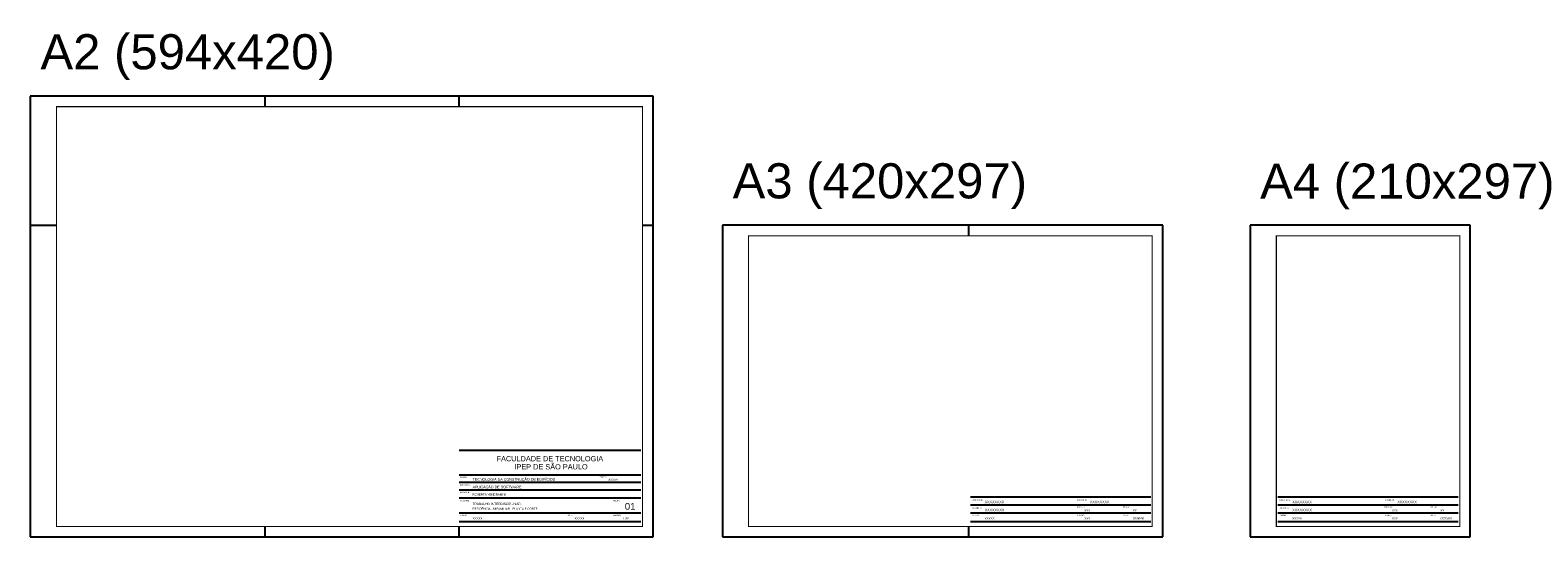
# Paper-space layout 'Layout1' of a CAD drawing. Header units: metres. Extents: x 1270 to 4894, y -1 to 904.
# Tile 2 of 2: x 3456 to 4894, y -1 to 482. Entities that reach past the tile are written whole.
import ezdxf

# ---------------------------------------------------------------- set-up
doc = ezdxf.new("R2010")
doc.units = ezdxf.units.M
doc.header["$MEASUREMENT"] = 0
doc.layers.add('ARQ-FOLHA', color=7, linetype='Continuous')
doc.styles.add('arial', font='arial.ttf')

# ---------------------------------------------------------------- blocks, each defined once
blk = doc.blocks.new('FOLHA A4')
at = {"layer": 'ARQ-FOLHA'}
for p, q in [((210, 0), (0, 0)), ((0, 0), (0, -297)), ((210, -297), (210, 0)), ((0, -297), (210, -297))]:
    blk.add_line(p, q, dxfattribs=at)
at = {"layer": 'ARQ-FOLHA', "const_width": 1}
blk.add_lwpolyline([(200, -10), (25, -10), (25, -287), (200, -287), (200, -10)], dxfattribs=at)
blk = doc.blocks.new('FOLHA A3')
at = {"layer": 'ARQ-FOLHA'}
for p, q in [((420, 0), (0, 0)), ((0, 0), (0, -297)), ((235, -10), (235, 0)), ((420, -297), (420, 0)), ((235, -297), (235, -287)), ((0, -297), (420, -297))]:
    blk.add_line(p, q, dxfattribs=at)
at = {"layer": 'ARQ-FOLHA', "const_width": 1}
blk.add_lwpolyline([(410, -10), (25, -10), (25, -287), (410, -287), (410, -10)], dxfattribs=at)
blk = doc.blocks.new('FOLHA A2')
at = {"layer": 'ARQ-FOLHA'}
for p, q in [((594, 0), (0, 0)), ((0, 0), (0, -420)), ((224, -10), (224, 0)), ((409, -10), (409, 0)), ((594, -420), (594, 0)), ((0, -123), (25, -123)), ((584, -123), (594, -123)), ((224, -420), (224, -410)), ((409, -420), (409, -410)), ((0, -420), (594, -420))]:
    blk.add_line(p, q, dxfattribs=at)
at = {"layer": 'ARQ-FOLHA', "const_width": 1}
blk.add_lwpolyline([(25, -410), (584, -410), (584, -10), (25, -10), (25, -410)], dxfattribs=at)

psp = doc.layouts.get("Layout1")

# ---------------------------------------------------------------- linework, layer by layer
at = {"layer": 'ARQ-FOLHA'}
for p, q in [((4039, 81.7), (3865.5, 81.7)), ((4039, 58.2), (3865.5, 58.2)), ((4039, 51), (3865.5, 51)), ((4039, 43.8), (3865.5, 43.8)), ((4039, 36.1), (3865.5, 36.1)), ((4525.1, 37.3), (4353.1, 37.3)), ((4525.1, 29.6), (4353.1, 29.6)), ((4818.4, 37.3), (4646.4, 37.3)), ((4818.4, 29.6), (4646.4, 29.6)), ((4039, 21.9), (3865.5, 21.9)), ((4525.1, 21.9), (4353.1, 21.9)), ((4818.4, 21.9), (4646.4, 21.9)), ((4039, 13.5), (3865.5, 13.5)), ((4525.1, 13.5), (4353.1, 13.5)), ((4818.4, 13.5), (4646.4, 13.5))]:
    psp.add_line(p, q, dxfattribs=at)

# ---------------------------------------------------------------- block references
for name, p in [('FOLHA A2', (3456.5, 419.3)), ('FOLHA A3', (4116.6, 296.3)), ('FOLHA A4', (4619.9, 296.3))]:
    psp.add_blockref(name, p, dxfattribs=at)

# ---------------------------------------------------------------- texts
at = {"layer": 'ARQ-FOLHA', "style": 'arial'}
for s, height, p in [('A2 (594x420)', 33.477, (3466.3, 444.9)), ('A3 (420x297)', 33.477, (4126.4, 321.9)), ('A4 (210x297)', 33.477, (4629.4, 321.6)), ('FACULDADE DE TECNOLOGIA ', 5, (3901.3, 71.3)), ('IPEP DE SÃO PAULO', 5, (3918.3, 63.6)), ('CURSO:', 1.3, (3866.3, 55.3)), ('DISCIPLINA:', 1.3, (3866.3, 48.1)), ('APLICAÇÃO DE SOFTWARE', 2.5, (3878.4, 45.6)), ('TECNOLOGIA DA CONSTRUÇÃO DE EDIFÍCIOS', 2.5, (3878.4, 52.8)), ('TURMA:', 1.3, (3999.7, 55.6)), ('XXXXX', 2, (4007.8, 52.8)), ('ASSUNTO:', 1.3, (3866.3, 33)), ('DOCENTE:', 1.3, (3866.3, 41.2)), ('TRABALHO INTERDISCIPLINAR', 2.2, (3878.4, 29.6)), ('ROBERTA VENDRAMINI', 2, (3878.4, 38.7)), ('FOLHA:', 1.3, (4012.4, 33)), ('DISCIPLINA:', 1.3, (4354.8, 33.9)), ('XXXXXXXX', 2.5, (4366.8, 31.4)), ('DOCENTE:', 1.3, (4455, 33.9)), ('XXXXXXXX', 2.5, (4467.1, 31.4)), ('DISCIPLINA:', 1.3, (4648, 33.9)), ('XXXXXXXX', 2.5, (4660.1, 31.4)), ('DOCENTE:', 1.3, (4748.3, 33.9)), ('XXXXXXXX', 2.5, (4760.3, 31.4)), ('ALUNO:', 1.3, (3866.3, 19.3)), ('XXXXX', 2, (3878.4, 15.9)), ('RESIDÊNCIA UNIFAMILIAR - PLANTA E CORTE', 2, (3878.4, 25.1)), ('DATA:', 1.3, (3968.8, 19.3)), ('XXXXX', 2, (3975.7, 15.9)), ('ESCALA:', 1.3, (4012.4, 19.3)), ('1:50', 2, (4021.9, 15.9)), ('ASSUNTO:', 1.3, (4354.8, 26.2)), ('ALUNO:', 1.3, (4354.8, 19.3)), ('XXXXXXXX', 2.5, (4366.8, 23.7)), ('XXXXX', 2, (4366.8, 15.9)), ('TURMA:', 1.3, (4455, 19.3)), ('ESCALA:', 1.3, (4455, 27)), ('XXX', 2, (4461.8, 23.6)), ('XXX', 2, (4461.8, 15.9)), ('FOLHA:', 1.3, (4498.5, 27)), ('DATA:', 1.3, (4498.5, 19.3)), ('XX', 2, (4508, 23.6)), ('00/00/00', 2, (4508, 15.9)), ('ASSUNTO:', 1.3, (4648, 26.2)), ('ALUNO:', 1.3, (4648, 19.3)), ('XXXXXXXX', 2.5, (4660.1, 23.7)), ('XXXXX', 2, (4660.1, 15.9)), ('TURMA:', 1.3, (4748.2, 19.3)), ('ESCALA:', 1.3, (4748.2, 27)), ('XXX', 2, (4755.1, 23.6)), ('XXX', 2, (4755.1, 15.9)), ('FOLHA:', 1.3, (4791.8, 27)), ('DATA:', 1.3, (4791.8, 19.3)), ('XX', 2, (4801.3, 23.6)), ('00/00/00', 2, (4801.3, 15.9))]:
    psp.add_text(s, height=height, dxfattribs=at).set_placement(p)
psp.add_attdef('01', (4023.6, 25.1), '01', height=6.5, dxfattribs=at)

doc.saveas('drawing.dxf')
